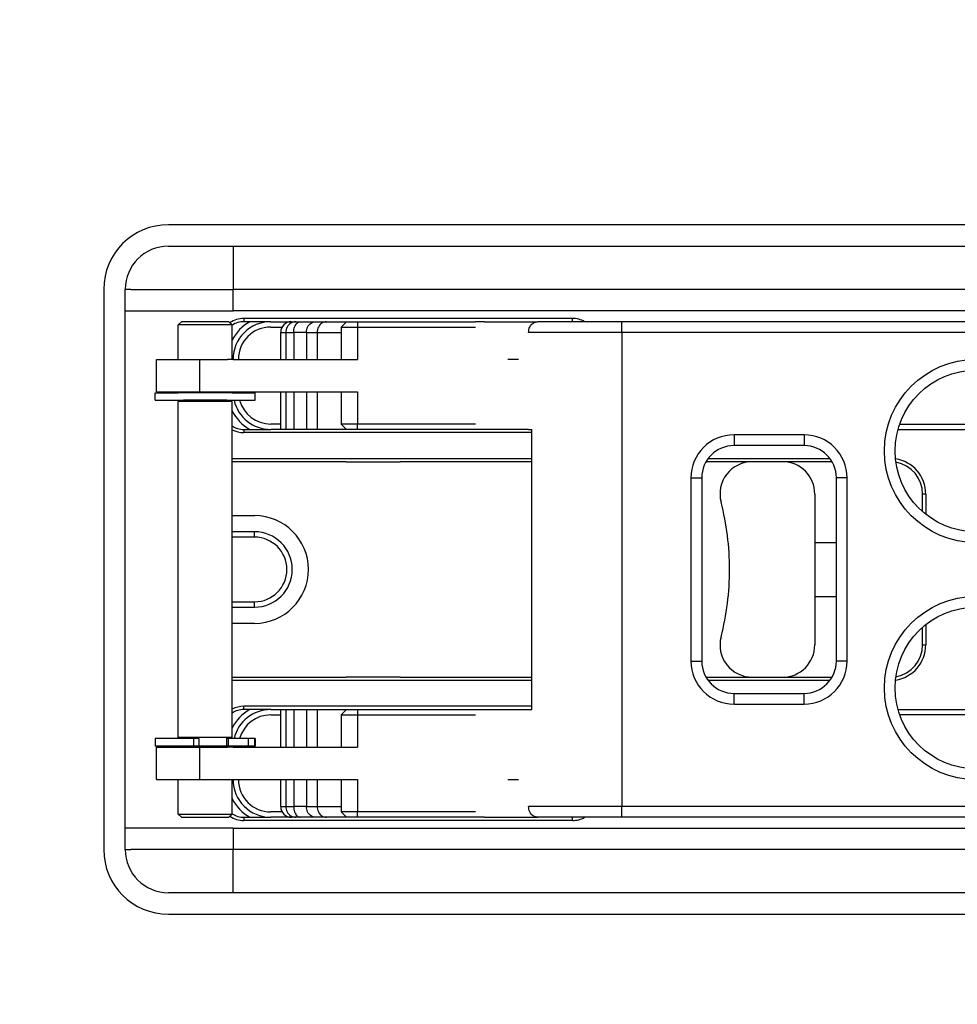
# Model space of a CAD drawing. Extents: x -1809 to 6113, y -4129 to 1471.
# Tile 61 of 197: x 1211 to 1298, y -1965 to -1874. Entities that reach past the tile are written whole.
import ezdxf

# ---------------------------------------------------------------- set-up
doc = ezdxf.new("R2010")
doc.units = 0
doc.linetypes.add('DASHED', pattern=[15, 7, -8])
doc.layers.get('0').update_dxf_attribs({"linetype": 'CONTINUOUS'})
doc.layers.add('1', color=7, linetype='CONTINUOUS')
doc.layers.add('DIMPROHIDE', color=7, linetype='CONTINUOUS')

# ---------------------------------------------------------------- blocks, each defined once
blk = doc.blocks.new('HEADPLATE_TEL', base_point=(934, -2316.069))
at = {"layer": 'DIMPROHIDE', "color": 7, "linetype": 'DASHED'}
for radius in [201, 189]:
    blk.add_circle((1300, -1821.879), radius, dxfattribs=at)
blk = doc.blocks.new('E7018-24101__831', base_point=(1536.8, -1521.879))
at = {"color": 1, "linetype": 'CONTINUOUS'}
for p, q in [((1375, -1892.879), (1225, -1892.879)), ((1219, -1898.879), (1219, -1950.879)), ((1225, -1956.879), (1375, -1956.879))]:
    blk.add_line(p, q, dxfattribs=at)
for centre, start, end in [((1225, -1898.879), 90, 180), ((1225, -1950.879), 180, -90)]:
    blk.add_arc(centre, 6, start, end, dxfattribs=at)
blk = doc.blocks.new('BUSHING_E7018-21701_2__899', base_point=(1238, -1919.879))
at = {"color": 1, "linetype": 'CONTINUOUS'}
blk.add_arc((1233, -1924.879), 5, -90, 90, dxfattribs=at)
blk = doc.blocks.new('BUSHINGS_POGOTOWER__901', base_point=(1371.5, -1713.879))
blk.add_blockref('BUSHING_E7018-21701_2__899', (1238, -1919.879))
blk = doc.blocks.new('SMALLPARTS__939', base_point=(1550.3, -1481.879))
blk.add_blockref('BUSHINGS_POGOTOWER__901', (1371.5, -1713.879))
blk = doc.blocks.new('E7018-64101__940', base_point=(1550.3, -1481.879))
for name, p in [('SMALLPARTS__939', (1550.3, -1481.879)), ('E7018-24101__831', (1536.8, -1521.879))]:
    blk.add_blockref(name, p)
blk = doc.blocks.new('STIFF_ASSY_DUTBD__942', base_point=(1550.3, -1481.879))
blk.add_blockref('E7018-64101__940', (1550.3, -1481.879))
blk = doc.blocks.new('Z_STAGE_PLATE__981', base_point=(1379, -1894.879))
at = {"color": 1, "linetype": 'CONTINUOUS'}
for p, q in [((1225, -1894.879), (1231, -1894.879)), ((1231, -1894.879), (1231, -1898.879)), ((1231, -1894.879), (1241.5, -1894.879)), ((1241.5, -1894.879), (1243.5, -1894.879)), ((1243.5, -1894.879), (1244, -1894.879)), ((1244, -1894.879), (1244.5, -1894.879)), ((1244.5, -1894.879), (1246.5, -1894.879)), ((1246.5, -1894.879), (1273, -1894.879)), ((1273, -1894.879), (1275, -1894.879)), ((1275, -1894.879), (1276, -1894.879)), ((1276, -1894.879), (1278, -1894.879)), ((1278, -1894.879), (1322, -1894.879)), ((1221.5, -1898.879), (1221, -1898.879)), ((1221, -1900.879), (1221, -1898.879)), ((1221.5, -1898.879), (1231, -1898.879)), ((1241.5, -1898.879), (1231, -1898.879)), ((1231, -1900.879), (1231, -1898.879)), ((1242, -1898.879), (1241.5, -1898.879)), ((1246, -1898.879), (1242, -1898.879)), ((1246.5, -1898.879), (1246, -1898.879)), ((1273, -1898.879), (1246.5, -1898.879)), ((1273.5, -1898.879), (1273, -1898.879)), ((1277.5, -1898.879), (1273.5, -1898.879)), ((1278, -1898.879), (1277.5, -1898.879)), ((1322, -1898.879), (1278, -1898.879)), ((1221, -1900.879), (1231, -1900.879)), ((1221, -1948.879), (1221, -1900.879)), ((1369, -1900.879), (1231, -1900.879)), ((1232, -1901.579), (1232, -1901.879)), ((1262.5, -1901.579), (1232, -1901.579)), ((1262.5, -1901.879), (1262.5, -1901.579)), ((1234.5, -1901.879), (1232, -1901.879)), ((1234.5, -1901.879), (1236.423, -1901.879)), ((1236.423, -1901.879), (1236.836, -1901.879)), ((1236.836, -1901.879), (1237.243, -1901.879)), ((1237.243, -1901.879), (1238.674, -1901.879)), ((1238.674, -1901.879), (1239.674, -1901.879)), ((1239.674, -1901.879), (1241.545, -1901.879)), ((1241.545, -1901.879), (1242.545, -1901.879)), ((1242.545, -1901.879), (1246.504, -1901.879)), ((1246.504, -1901.879), (1247.5, -1901.879)), ((1247.5, -1901.879), (1253.412, -1901.879)), ((1253.412, -1901.879), (1253.5, -1901.879)), ((1254.33, -1901.879), (1253.5, -1901.879)), ((1254.33, -1901.879), (1259.3, -1901.879)), ((1262.5, -1901.879), (1259.3, -1901.879)), ((1232, -1911.879), (1232, -1912.179)), ((1232, -1911.879), (1234.5, -1911.879)), ((1258.741, -1912.179), (1232, -1912.179)), ((1235.423, -1911.879), (1234.5, -1911.879)), ((1235.908, -1911.879), (1235.423, -1911.879)), ((1236.638, -1911.879), (1235.908, -1911.879)), ((1237.808, -1911.879), (1236.638, -1911.879)), ((1238.808, -1911.879), (1237.808, -1911.879)), ((1241.545, -1911.879), (1238.808, -1911.879)), ((1242.545, -1911.879), (1241.545, -1911.879)), ((1247.004, -1911.879), (1242.545, -1911.879)), ((1248, -1911.879), (1247.004, -1911.879)), ((1253.412, -1911.879), (1248, -1911.879)), ((1253.464, -1911.879), (1253.412, -1911.879)), ((1253.5, -1911.879), (1253.464, -1911.879)), ((1258.434, -1911.879), (1253.5, -1911.879)), ((1258.434, -1911.879), (1258.741, -1911.879)), ((1230.912, -1914.579), (1258.741, -1914.579)), ((1275.1, -1914.579), (1286.4, -1914.579)), ((1234.095, -1914.879), (1230.912, -1914.879)), ((1241.5, -1914.879), (1234.095, -1914.879)), ((1241.5, -1914.879), (1246.5, -1914.879)), ((1258.741, -1914.879), (1246.5, -1914.879)), ((1276, -1914.879), (1274.902, -1914.879)), ((1279.198, -1914.879), (1276, -1914.879)), ((1282, -1914.879), (1279.198, -1914.879)), ((1286.598, -1914.879), (1282, -1914.879)), ((1295.3, -1917.879), (1295, -1917.879)), ((1295, -1919.509), (1295, -1917.879)), ((1295.3, -1917.879), (1295.3, -1919.76)), ((1295.3, -1929.998), (1295.3, -1931.879)), ((1295, -1931.879), (1295, -1930.249)), ((1295, -1931.879), (1295.3, -1931.879)), ((1230.912, -1934.879), (1233.995, -1934.879)), ((1258.741, -1935.179), (1230.912, -1935.179)), ((1233.995, -1934.879), (1241.5, -1934.879)), ((1246.5, -1934.879), (1241.5, -1934.879)), ((1246.5, -1934.879), (1258.741, -1934.879)), ((1274.902, -1934.879), (1275.5, -1934.879)), ((1286.4, -1935.179), (1275.1, -1935.179)), ((1275.5, -1934.879), (1279.198, -1934.879)), ((1279.198, -1934.879), (1282, -1934.879)), ((1282, -1934.879), (1286.598, -1934.879)), ((1232, -1937.879), (1232, -1937.579)), ((1258.741, -1937.579), (1232, -1937.579)), ((1234.5, -1937.879), (1232, -1937.879)), ((1234.5, -1937.879), (1235.423, -1937.879)), ((1235.423, -1937.879), (1235.908, -1937.879)), ((1235.908, -1937.879), (1236.638, -1937.879)), ((1236.638, -1937.879), (1237.808, -1937.879)), ((1237.808, -1937.879), (1238.808, -1937.879)), ((1238.808, -1937.879), (1241.545, -1937.879)), ((1241.545, -1937.879), (1242.545, -1937.879)), ((1242.545, -1937.879), (1247.004, -1937.879)), ((1247.004, -1937.879), (1248, -1937.879)), ((1248, -1937.879), (1253.412, -1937.879)), ((1253.412, -1937.879), (1253.464, -1937.879)), ((1253.464, -1937.879), (1253.5, -1937.879)), ((1253.5, -1937.879), (1258.434, -1937.879)), ((1258.434, -1937.879), (1258.741, -1937.879)), ((1232, -1947.879), (1232, -1948.179)), ((1232, -1947.879), (1234.5, -1947.879)), ((1262.5, -1948.179), (1232, -1948.179)), ((1236.423, -1947.879), (1234.5, -1947.879)), ((1236.836, -1947.879), (1236.423, -1947.879)), ((1237.243, -1947.879), (1236.836, -1947.879)), ((1238.674, -1947.879), (1237.243, -1947.879)), ((1239.674, -1947.879), (1238.674, -1947.879)), ((1241.545, -1947.879), (1239.674, -1947.879)), ((1242.545, -1947.879), (1241.545, -1947.879)), ((1246.504, -1947.879), (1242.545, -1947.879)), ((1247.5, -1947.879), (1246.504, -1947.879)), ((1253.412, -1947.879), (1247.5, -1947.879)), ((1253.5, -1947.879), (1253.412, -1947.879)), ((1254.33, -1947.879), (1253.5, -1947.879)), ((1254.33, -1947.879), (1259.3, -1947.879)), ((1262.5, -1947.879), (1259.3, -1947.879)), ((1262.5, -1948.179), (1262.5, -1947.879)), ((1231, -1948.879), (1221, -1948.879)), ((1221, -1950.879), (1221, -1948.879)), ((1231, -1948.879), (1231, -1950.879)), ((1231, -1948.879), (1369, -1948.879)), ((1221, -1950.879), (1221.5, -1950.879)), ((1231, -1950.879), (1221.5, -1950.879)), ((1231, -1954.879), (1231, -1950.879)), ((1241.5, -1950.879), (1231, -1950.879)), ((1242, -1950.879), (1241.5, -1950.879)), ((1246, -1950.879), (1242, -1950.879)), ((1246.437, -1950.879), (1246, -1950.879)), ((1246.5, -1950.879), (1246.437, -1950.879)), ((1273, -1950.879), (1246.5, -1950.879)), ((1273.5, -1950.879), (1273, -1950.879)), ((1277.5, -1950.879), (1273.5, -1950.879)), ((1277.937, -1950.879), (1277.5, -1950.879)), ((1278, -1950.879), (1277.937, -1950.879)), ((1322, -1950.879), (1278, -1950.879)), ((1231, -1954.879), (1225, -1954.879)), ((1241.5, -1954.879), (1231, -1954.879)), ((1243.5, -1954.879), (1241.5, -1954.879)), ((1244, -1954.879), (1243.5, -1954.879)), ((1244.5, -1954.879), (1244, -1954.879)), ((1246.5, -1954.879), (1244.5, -1954.879)), ((1273, -1954.879), (1246.5, -1954.879)), ((1275, -1954.879), (1273, -1954.879)), ((1276, -1954.879), (1275, -1954.879)), ((1278, -1954.879), (1276, -1954.879)), ((1322, -1954.879), (1278, -1954.879))]:
    blk.add_line(p, q, dxfattribs=at)
for centre, radius, start, end in [((1225, -1898.879), 4, 90, 180), ((1232, -1903.879), 2.3, 90, 124.16325), ((1262.5, -1903.879), 2.3, 60.40815, 90), ((1232, -1903.879), 2, 90, 122.97197), ((1232, -1909.879), 2, -122.97197, -90), ((1232, -1909.879), 2.3, -118.24497, -90), ((1292, -1917.879), 3.3, 0, 81.44339), ((1292, -1917.879), 3, 0, 79.86037), ((1292, -1931.879), 3.3, -81.44339, 0), ((1292, -1931.879), 3, -79.86037, 0), ((1232, -1939.879), 2.3, 90, 118.24497), ((1232, -1939.879), 2, 90, 122.97197), ((1232, -1945.879), 2.3, -124.16325, -90), ((1232, -1945.879), 2, -122.97197, -90), ((1262.5, -1945.879), 2.3, -90, -60.40815), ((1225, -1950.879), 4, 180, -90)]:
    blk.add_arc(centre, radius, start, end, dxfattribs=at)
blk = doc.blocks.new('PIN_E7018-23703_3__984', base_point=(1278, -1894.879))
at = {"color": 1, "linetype": 'CONTINUOUS'}
for p, q in [((1273, -1894.879), (1275, -1894.879)), ((1276, -1894.879), (1278, -1894.879)), ((1273.5, -1898.879), (1273, -1898.879)), ((1277.5, -1898.879), (1273.5, -1898.879)), ((1278, -1898.879), (1277.5, -1898.879)), ((1277.5, -1912.379), (1277.5, -1913.379)), ((1273.5, -1916.379), (1273.5, -1918.379))]:
    blk.add_line(p, q, dxfattribs=at)
blk = doc.blocks.new('PIN_E7018-23703_4__985', base_point=(1246.5, -1894.879))
at = {"color": 1, "linetype": 'CONTINUOUS'}
for p, q in [((1241.5, -1894.879), (1243.5, -1894.879)), ((1244.5, -1894.879), (1246.5, -1894.879)), ((1242, -1898.879), (1241.5, -1898.879)), ((1246, -1898.879), (1242, -1898.879)), ((1246.5, -1898.879), (1246, -1898.879))]:
    blk.add_line(p, q, dxfattribs=at)
blk = doc.blocks.new('PIN_E7018-23703_6__986', base_point=(1278, -1931.379))
at = {"color": 1, "linetype": 'CONTINUOUS'}
for p, q in [((1273.5, -1931.379), (1273.5, -1933.379)), ((1277.5, -1937.379), (1277.5, -1936.379)), ((1273.5, -1950.879), (1273, -1950.879)), ((1277.5, -1950.879), (1273.5, -1950.879)), ((1277.937, -1950.879), (1277.5, -1950.879)), ((1278, -1950.879), (1277.937, -1950.879)), ((1275, -1954.879), (1273, -1954.879)), ((1278, -1954.879), (1276, -1954.879))]:
    blk.add_line(p, q, dxfattribs=at)
blk = doc.blocks.new('PIN_E7018-23703_5__989', base_point=(1246.5, -1950.879))
at = {"color": 1, "linetype": 'CONTINUOUS'}
for p, q in [((1242, -1950.879), (1241.5, -1950.879)), ((1246, -1950.879), (1242, -1950.879)), ((1246.437, -1950.879), (1246, -1950.879)), ((1246.5, -1950.879), (1246.437, -1950.879)), ((1243.5, -1954.879), (1241.5, -1954.879)), ((1246.5, -1954.879), (1244.5, -1954.879))]:
    blk.add_line(p, q, dxfattribs=at)
blk = doc.blocks.new('LATCHPINS__990', base_point=(1358.5, -1894.879))
for name, p in [('PIN_E7018-23703_4__985', (1246.5, -1894.879)), ('PIN_E7018-23703_3__984', (1278, -1894.879)), ('PIN_E7018-23703_6__986', (1278, -1931.379)), ('PIN_E7018-23703_5__989', (1246.5, -1950.879))]:
    blk.add_blockref(name, p)
blk = doc.blocks.new('RETAIN_RING_DIN6799-4__991', base_point=(1233.062, -1908.479))
at = {"color": 1, "linetype": 'CONTINUOUS'}
for p, q in [((1223.762, -1909.179), (1223.762, -1908.479)), ((1223.762, -1908.479), (1225.912, -1908.479)), ((1225.969, -1908.479), (1225.912, -1908.479)), ((1226.154, -1908.479), (1225.969, -1908.479)), ((1226.252, -1908.479), (1226.154, -1908.479)), ((1226.412, -1908.479), (1226.252, -1908.479)), ((1226.437, -1908.479), (1226.412, -1908.479)), ((1226.719, -1908.479), (1226.437, -1908.479)), ((1226.757, -1908.479), (1226.719, -1908.479)), ((1230.066, -1908.479), (1226.757, -1908.479)), ((1230.104, -1908.479), (1230.066, -1908.479)), ((1230.386, -1908.479), (1230.104, -1908.479)), ((1230.412, -1908.479), (1230.386, -1908.479)), ((1230.571, -1908.479), (1230.412, -1908.479)), ((1230.669, -1908.479), (1230.571, -1908.479)), ((1230.854, -1908.479), (1230.669, -1908.479)), ((1230.912, -1908.479), (1230.854, -1908.479)), ((1230.912, -1908.479), (1233.062, -1908.479)), ((1233.062, -1909.179), (1233.062, -1908.479)), ((1223.762, -1909.179), (1226.412, -1909.179)), ((1230.412, -1909.179), (1226.412, -1909.179)), ((1230.412, -1909.179), (1233.062, -1909.179))]:
    blk.add_line(p, q, dxfattribs=at)
blk = doc.blocks.new('RAIL_E7018-23701_2__992', base_point=(1344.912, -1937.879))
at = {"color": 1, "linetype": 'CONTINUOUS'}
for p, q in [((1241.545, -1937.879), (1241.045, -1938.379)), ((1241.545, -1937.879), (1242.545, -1937.879)), ((1242.545, -1937.879), (1242.545, -1938.379)), ((1242.545, -1937.879), (1247.004, -1937.879)), ((1247.004, -1937.879), (1248, -1937.879)), ((1248, -1937.879), (1253.412, -1937.879)), ((1253.412, -1937.879), (1253.464, -1937.879)), ((1253.464, -1937.879), (1253.5, -1937.879)), ((1253.5, -1937.879), (1258.434, -1937.879)), ((1258.434, -1937.879), (1258.741, -1937.879)), ((1292.726, -1937.879), (1307.183, -1937.879)), ((1241.045, -1938.379), (1242.545, -1938.379)), ((1241.045, -1938.379), (1241.045, -1941.379)), ((1242.545, -1938.379), (1247.5, -1938.379)), ((1242.545, -1938.379), (1242.545, -1941.379)), ((1247.5, -1938.379), (1250.412, -1938.379)), ((1250.412, -1938.379), (1253.412, -1938.379)), ((1253.412, -1938.379), (1253.5, -1938.379)), ((1307.026, -1938.379), (1292.884, -1938.379)), ((1223.912, -1941.379), (1227.912, -1941.379)), ((1223.912, -1944.379), (1223.912, -1941.379)), ((1227.912, -1941.379), (1230.5, -1941.379)), ((1227.912, -1944.379), (1227.912, -1941.379)), ((1231, -1941.379), (1230.5, -1941.379)), ((1231, -1941.379), (1231.5, -1941.379)), ((1231.5, -1941.379), (1241.045, -1941.379)), ((1241.045, -1941.379), (1242.545, -1941.379)), ((1223.912, -1944.379), (1227.912, -1944.379)), ((1227.912, -1944.379), (1230.5, -1944.379)), ((1230.5, -1944.379), (1231, -1944.379)), ((1231, -1944.379), (1231.5, -1944.379)), ((1231.5, -1944.379), (1241.045, -1944.379)), ((1241.045, -1944.379), (1241.045, -1947.379)), ((1241.045, -1944.379), (1242.545, -1944.379)), ((1242.545, -1944.379), (1242.545, -1947.379)), ((1241.545, -1947.879), (1241.045, -1947.379)), ((1242.545, -1947.379), (1241.045, -1947.379)), ((1247.5, -1947.379), (1242.545, -1947.379)), ((1242.545, -1947.879), (1242.545, -1947.379)), ((1250.412, -1947.379), (1247.5, -1947.379)), ((1253.412, -1947.379), (1250.412, -1947.379)), ((1253.5, -1947.379), (1253.412, -1947.379)), ((1242.545, -1947.879), (1241.545, -1947.879)), ((1246.504, -1947.879), (1242.545, -1947.879)), ((1247.5, -1947.879), (1246.504, -1947.879)), ((1253.412, -1947.879), (1247.5, -1947.879)), ((1253.5, -1947.879), (1253.412, -1947.879)), ((1254.33, -1947.879), (1253.5, -1947.879)), ((1254.33, -1947.879), (1259.3, -1947.879)), ((1262.5, -1947.879), (1259.3, -1947.879)), ((1267.094, -1947.879), (1262.5, -1947.879)), ((1315.412, -1947.879), (1267.094, -1947.879))]:
    blk.add_line(p, q, dxfattribs=at)
blk = doc.blocks.new('RAIL_E7018-23701_1__993', base_point=(1344.912, -1901.879))
at = {"color": 1, "linetype": 'CONTINUOUS'}
for p, q in [((1241.545, -1901.879), (1241.045, -1902.379)), ((1241.045, -1902.379), (1242.545, -1902.379)), ((1241.045, -1902.379), (1241.045, -1905.379)), ((1241.545, -1901.879), (1242.545, -1901.879)), ((1242.545, -1901.879), (1246.504, -1901.879)), ((1242.545, -1901.879), (1242.545, -1902.379)), ((1242.545, -1902.379), (1247.5, -1902.379)), ((1242.545, -1902.379), (1242.545, -1905.379)), ((1246.504, -1901.879), (1247.5, -1901.879)), ((1247.5, -1901.879), (1253.412, -1901.879)), ((1247.5, -1902.379), (1250.412, -1902.379)), ((1250.412, -1902.379), (1253.412, -1902.379)), ((1253.412, -1901.879), (1253.5, -1901.879)), ((1253.412, -1902.379), (1253.5, -1902.379)), ((1254.33, -1901.879), (1253.5, -1901.879)), ((1254.33, -1901.879), (1259.3, -1901.879)), ((1262.5, -1901.879), (1259.3, -1901.879)), ((1267.094, -1901.879), (1262.5, -1901.879)), ((1315.412, -1901.879), (1267.094, -1901.879)), ((1223.912, -1908.379), (1223.912, -1905.379)), ((1223.912, -1905.379), (1227.912, -1905.379)), ((1227.912, -1905.379), (1230.5, -1905.379)), ((1227.912, -1908.379), (1227.912, -1905.379)), ((1231, -1905.379), (1230.5, -1905.379)), ((1231, -1905.379), (1231.5, -1905.379)), ((1231.5, -1905.379), (1241.045, -1905.379)), ((1241.045, -1905.379), (1242.545, -1905.379)), ((1223.912, -1908.379), (1227.912, -1908.379)), ((1227.912, -1908.379), (1230.5, -1908.379)), ((1230.5, -1908.379), (1231, -1908.379)), ((1231, -1908.379), (1231.5, -1908.379)), ((1231.5, -1908.379), (1241.045, -1908.379)), ((1241.045, -1908.379), (1242.545, -1908.379)), ((1241.045, -1908.379), (1241.045, -1911.379)), ((1242.545, -1908.379), (1242.545, -1911.379)), ((1242.545, -1911.379), (1241.045, -1911.379)), ((1241.545, -1911.879), (1241.045, -1911.379)), ((1247.5, -1911.379), (1242.545, -1911.379)), ((1242.545, -1911.879), (1242.545, -1911.379)), ((1250.412, -1911.379), (1247.5, -1911.379)), ((1253.412, -1911.379), (1250.412, -1911.379)), ((1253.5, -1911.379), (1253.412, -1911.379)), ((1292.884, -1911.379), (1307.026, -1911.379)), ((1242.545, -1911.879), (1241.545, -1911.879)), ((1247.004, -1911.879), (1242.545, -1911.879)), ((1248, -1911.879), (1247.004, -1911.879)), ((1253.412, -1911.879), (1248, -1911.879)), ((1253.464, -1911.879), (1253.412, -1911.879)), ((1253.5, -1911.879), (1253.464, -1911.879)), ((1258.434, -1911.879), (1253.5, -1911.879)), ((1258.434, -1911.879), (1258.741, -1911.879)), ((1292.726, -1911.879), (1307.183, -1911.879))]:
    blk.add_line(p, q, dxfattribs=at)
blk = doc.blocks.new('RETAIN_RING_DIN6799-4__994', base_point=(1233.062, -1940.579))
at = {"color": 1, "linetype": 'CONTINUOUS'}
for p, q in [((1226.412, -1940.579), (1223.762, -1940.579)), ((1223.762, -1940.579), (1223.762, -1941.279)), ((1227.346, -1940.579), (1226.412, -1940.579)), ((1227.346, -1940.579), (1227.346, -1941.279)), ((1227.838, -1940.579), (1227.346, -1940.579)), ((1227.838, -1940.579), (1227.838, -1941.279)), ((1230.548, -1940.579), (1230.412, -1940.579)), ((1232.411, -1940.579), (1230.548, -1940.579)), ((1230.548, -1940.579), (1230.548, -1941.279)), ((1232.411, -1940.579), (1232.411, -1941.279)), ((1232.985, -1940.579), (1232.411, -1940.579)), ((1232.985, -1940.579), (1232.985, -1941.279)), ((1233.062, -1940.579), (1232.985, -1940.579)), ((1233.062, -1940.579), (1233.062, -1941.279)), ((1225.912, -1941.279), (1223.762, -1941.279)), ((1226.412, -1941.279), (1225.912, -1941.279)), ((1226.431, -1941.279), (1226.412, -1941.279)), ((1226.734, -1941.279), (1226.431, -1941.279)), ((1226.997, -1941.279), (1226.734, -1941.279)), ((1227.255, -1941.279), (1226.997, -1941.279)), ((1227.346, -1941.279), (1227.255, -1941.279)), ((1227.382, -1941.279), (1227.346, -1941.279)), ((1227.487, -1941.279), (1227.382, -1941.279)), ((1227.504, -1941.279), (1227.487, -1941.279)), ((1227.665, -1941.279), (1227.504, -1941.279)), ((1227.838, -1941.279), (1227.665, -1941.279)), ((1229.839, -1941.279), (1227.838, -1941.279)), ((1229.903, -1941.279), (1229.839, -1941.279)), ((1229.93, -1941.279), (1229.903, -1941.279)), ((1230.034, -1941.279), (1229.93, -1941.279)), ((1230.411, -1941.279), (1230.034, -1941.279)), ((1230.412, -1941.279), (1230.411, -1941.279)), ((1230.548, -1941.279), (1230.412, -1941.279)), ((1230.912, -1941.279), (1230.548, -1941.279)), ((1232.411, -1941.279), (1230.912, -1941.279)), ((1232.985, -1941.279), (1232.411, -1941.279)), ((1233.062, -1941.279), (1232.985, -1941.279))]:
    blk.add_line(p, q, dxfattribs=at)
blk = doc.blocks.new('PIN_E7018-23702_2__999', base_point=(1230.912, -1901.879))
at = {"color": 1, "linetype": 'CONTINUOUS'}
for p, q in [((1226.212, -1901.879), (1225.912, -1902.179)), ((1230.912, -1902.179), (1225.912, -1902.179)), ((1225.912, -1905.379), (1225.912, -1902.179)), ((1230.612, -1901.879), (1226.212, -1901.879)), ((1230.612, -1901.879), (1230.912, -1902.179)), ((1230.912, -1905.379), (1230.912, -1902.179)), ((1225.912, -1908.479), (1225.912, -1908.379)), ((1225.969, -1908.479), (1225.912, -1908.479)), ((1226.154, -1908.479), (1225.969, -1908.479)), ((1226.252, -1908.479), (1226.154, -1908.479)), ((1226.412, -1908.479), (1226.252, -1908.479)), ((1226.437, -1908.479), (1226.412, -1908.479)), ((1226.719, -1908.479), (1226.437, -1908.479)), ((1226.757, -1908.479), (1226.719, -1908.479)), ((1230.066, -1908.479), (1226.757, -1908.479)), ((1230.104, -1908.479), (1230.066, -1908.479)), ((1230.386, -1908.479), (1230.104, -1908.479)), ((1230.412, -1908.479), (1230.386, -1908.479)), ((1230.571, -1908.479), (1230.412, -1908.479)), ((1230.669, -1908.479), (1230.571, -1908.479)), ((1230.854, -1908.479), (1230.669, -1908.479)), ((1230.912, -1908.479), (1230.854, -1908.479)), ((1230.912, -1908.479), (1230.912, -1908.379)), ((1225.912, -1940.479), (1225.912, -1909.279)), ((1226.412, -1909.279), (1225.912, -1909.279)), ((1226.412, -1909.279), (1226.412, -1909.179)), ((1230.412, -1909.279), (1226.412, -1909.279)), ((1230.412, -1909.279), (1230.412, -1909.179)), ((1230.912, -1909.279), (1230.412, -1909.279)), ((1230.912, -1940.479), (1230.912, -1909.279)), ((1226.412, -1940.479), (1225.912, -1940.479)), ((1226.412, -1940.579), (1226.412, -1940.479)), ((1230.412, -1940.479), (1226.412, -1940.479)), ((1230.912, -1940.479), (1230.412, -1940.479)), ((1230.412, -1941.279), (1230.412, -1940.479)), ((1226.412, -1941.279), (1225.912, -1941.279)), ((1225.912, -1941.379), (1225.912, -1941.279)), ((1226.431, -1941.279), (1226.412, -1941.279)), ((1226.734, -1941.279), (1226.431, -1941.279)), ((1226.997, -1941.279), (1226.734, -1941.279)), ((1227.255, -1941.279), (1226.997, -1941.279)), ((1227.346, -1941.279), (1227.255, -1941.279)), ((1227.382, -1941.279), (1227.346, -1941.279)), ((1227.487, -1941.279), (1227.382, -1941.279)), ((1227.504, -1941.279), (1227.487, -1941.279)), ((1227.665, -1941.279), (1227.504, -1941.279)), ((1227.838, -1941.279), (1227.665, -1941.279)), ((1229.839, -1941.279), (1227.838, -1941.279)), ((1229.903, -1941.279), (1229.839, -1941.279)), ((1229.93, -1941.279), (1229.903, -1941.279)), ((1230.034, -1941.279), (1229.93, -1941.279)), ((1230.411, -1941.279), (1230.034, -1941.279)), ((1230.412, -1941.279), (1230.411, -1941.279)), ((1230.548, -1941.279), (1230.412, -1941.279)), ((1230.912, -1941.279), (1230.548, -1941.279)), ((1230.912, -1941.379), (1230.912, -1941.279)), ((1225.912, -1947.579), (1225.912, -1944.379)), ((1230.912, -1947.579), (1230.912, -1944.379)), ((1226.212, -1947.879), (1225.912, -1947.579)), ((1225.912, -1947.579), (1230.912, -1947.579)), ((1226.212, -1947.879), (1230.612, -1947.879)), ((1230.612, -1947.879), (1230.912, -1947.579))]:
    blk.add_line(p, q, dxfattribs=at)
blk = doc.blocks.new('LEVER_E7018-25001__1000', base_point=(1344.241, -1901.879))
at = {"color": 1, "linetype": 'CONTINUOUS'}
for p, q in [((1236.423, -1901.879), (1236.836, -1901.879)), ((1236.836, -1901.879), (1237.243, -1901.879)), ((1237.243, -1901.879), (1238.674, -1901.879)), ((1238.674, -1901.879), (1239.674, -1901.879)), ((1239.674, -1901.879), (1241.545, -1901.879)), ((1241.545, -1901.879), (1242.545, -1901.879)), ((1242.545, -1901.879), (1246.504, -1901.879)), ((1246.504, -1901.879), (1247.5, -1901.879)), ((1247.5, -1901.879), (1253.412, -1901.879)), ((1253.412, -1901.879), (1253.5, -1901.879)), ((1254.33, -1901.879), (1253.5, -1901.879)), ((1254.33, -1901.879), (1259.3, -1901.879)), ((1262.5, -1901.879), (1259.3, -1901.879)), ((1267.094, -1901.879), (1262.5, -1901.879)), ((1267.094, -1902.879), (1267.094, -1901.879)), ((1315.412, -1901.879), (1267.094, -1901.879)), ((1235.423, -1902.879), (1235.908, -1902.879)), ((1235.423, -1905.379), (1235.423, -1902.879)), ((1235.908, -1902.879), (1235.908, -1905.379)), ((1235.908, -1902.879), (1236.638, -1902.879)), ((1236.638, -1902.879), (1236.638, -1905.379)), ((1237.808, -1902.879), (1236.638, -1902.879)), ((1237.808, -1902.879), (1237.808, -1905.379)), ((1237.808, -1902.879), (1238.808, -1902.879)), ((1238.808, -1902.879), (1238.808, -1905.379)), ((1238.808, -1902.879), (1241.045, -1902.879)), ((1267.094, -1902.879), (1258.434, -1902.879)), ((1267.094, -1902.879), (1267.094, -1946.879)), ((1332.241, -1902.879), (1267.094, -1902.879)), ((1257, -1905.379), (1256.5, -1905.379)), ((1257.5, -1905.379), (1257, -1905.379)), ((1235.423, -1911.879), (1235.423, -1908.379)), ((1235.908, -1908.379), (1235.908, -1911.879)), ((1236.638, -1908.379), (1236.638, -1911.879)), ((1237.808, -1908.379), (1237.808, -1911.879)), ((1238.808, -1908.379), (1238.808, -1911.879)), ((1235.908, -1911.879), (1235.423, -1911.879)), ((1236.638, -1911.879), (1235.908, -1911.879)), ((1237.808, -1911.879), (1236.638, -1911.879)), ((1238.808, -1911.879), (1237.808, -1911.879)), ((1241.545, -1911.879), (1238.808, -1911.879)), ((1242.545, -1911.879), (1241.545, -1911.879)), ((1247.004, -1911.879), (1242.545, -1911.879)), ((1248, -1911.879), (1247.004, -1911.879)), ((1253.412, -1911.879), (1248, -1911.879)), ((1253.464, -1911.879), (1253.412, -1911.879)), ((1253.5, -1911.879), (1253.464, -1911.879)), ((1258.434, -1911.879), (1253.5, -1911.879)), ((1258.434, -1911.879), (1258.741, -1911.879)), ((1258.741, -1937.879), (1258.741, -1911.879)), ((1284, -1912.379), (1277.5, -1912.379)), ((1277.5, -1912.379), (1277.5, -1913.379)), ((1284, -1912.379), (1284, -1913.379)), ((1284, -1913.379), (1277.5, -1913.379)), ((1273.5, -1916.379), (1273.5, -1918.379)), ((1273.5, -1916.379), (1274.5, -1916.379)), ((1274.5, -1916.379), (1274.5, -1933.379)), ((1287, -1933.379), (1287, -1916.379)), ((1288, -1916.379), (1287, -1916.379)), ((1288, -1933.379), (1288, -1916.379)), ((1273.5, -1918.379), (1273.5, -1931.379)), ((1273.5, -1931.379), (1273.5, -1933.379)), ((1273.5, -1933.379), (1274.5, -1933.379)), ((1288, -1933.379), (1287, -1933.379)), ((1277.5, -1936.379), (1284, -1936.379)), ((1277.5, -1937.379), (1277.5, -1936.379)), ((1284, -1937.379), (1284, -1936.379)), ((1277.5, -1937.379), (1284, -1937.379)), ((1235.423, -1937.879), (1235.908, -1937.879)), ((1235.423, -1941.379), (1235.423, -1937.879)), ((1235.908, -1937.879), (1236.638, -1937.879)), ((1235.908, -1937.879), (1235.908, -1941.379)), ((1236.638, -1937.879), (1237.808, -1937.879)), ((1236.638, -1937.879), (1236.638, -1941.379)), ((1237.808, -1937.879), (1238.808, -1937.879)), ((1237.808, -1937.879), (1237.808, -1941.379)), ((1238.808, -1937.879), (1241.545, -1937.879)), ((1238.808, -1937.879), (1238.808, -1941.379)), ((1241.545, -1937.879), (1242.545, -1937.879)), ((1242.545, -1937.879), (1247.004, -1937.879)), ((1247.004, -1937.879), (1248, -1937.879)), ((1248, -1937.879), (1253.412, -1937.879)), ((1253.412, -1937.879), (1253.464, -1937.879)), ((1253.464, -1937.879), (1253.5, -1937.879)), ((1253.5, -1937.879), (1258.434, -1937.879)), ((1258.434, -1937.879), (1258.741, -1937.879)), ((1235.423, -1946.879), (1235.423, -1944.379)), ((1235.908, -1944.379), (1235.908, -1946.879)), ((1236.638, -1944.379), (1236.638, -1946.879)), ((1237.808, -1944.379), (1237.808, -1946.879)), ((1238.808, -1944.379), (1238.808, -1946.879)), ((1256.5, -1944.379), (1257, -1944.379)), ((1257, -1944.379), (1257.5, -1944.379)), ((1235.423, -1946.879), (1235.908, -1946.879)), ((1235.908, -1946.879), (1236.638, -1946.879)), ((1237.808, -1946.879), (1236.638, -1946.879)), ((1237.808, -1946.879), (1238.808, -1946.879)), ((1238.808, -1946.879), (1241.045, -1946.879)), ((1267.094, -1946.879), (1258.434, -1946.879)), ((1267.094, -1947.879), (1267.094, -1946.879)), ((1332.241, -1946.879), (1267.094, -1946.879)), ((1236.836, -1947.879), (1236.423, -1947.879)), ((1237.243, -1947.879), (1236.836, -1947.879)), ((1238.674, -1947.879), (1237.243, -1947.879)), ((1239.674, -1947.879), (1238.674, -1947.879)), ((1241.545, -1947.879), (1239.674, -1947.879)), ((1242.545, -1947.879), (1241.545, -1947.879)), ((1246.504, -1947.879), (1242.545, -1947.879)), ((1247.5, -1947.879), (1246.504, -1947.879)), ((1253.412, -1947.879), (1247.5, -1947.879)), ((1253.5, -1947.879), (1253.412, -1947.879)), ((1254.33, -1947.879), (1253.5, -1947.879)), ((1254.33, -1947.879), (1259.3, -1947.879)), ((1262.5, -1947.879), (1259.3, -1947.879)), ((1267.094, -1947.879), (1262.5, -1947.879)), ((1315.412, -1947.879), (1267.094, -1947.879))]:
    blk.add_line(p, q, dxfattribs=at)
for centre, radius in [((1299.955, -1913.879), 8.5), ((1299.955, -1913.879), 7.5), ((1299.955, -1935.879), 8.5), ((1299.955, -1935.879), 7.5)]:
    blk.add_circle(centre, radius, dxfattribs=at)
for centre, radius, start, end in [((1236.423, -1902.879), 1, 90, 180), ((1277.5, -1916.379), 4, 90, 180), ((1284, -1916.379), 4, 0, 90), ((1277.5, -1916.379), 3, 90, 180), ((1284, -1916.379), 3, 0, 90), ((1277.5, -1933.379), 4, -180, -90), ((1277.5, -1933.379), 3, -180, -90), ((1284, -1933.379), 3, -90, 0), ((1284, -1933.379), 4, -90, 0), ((1236.423, -1946.879), 1, 180, -90)]:
    blk.add_arc(centre, radius, start, end, dxfattribs=at)
for points in [[(1236.836, -1901.879), (1236.673, -1901.879), (1236.513, -1901.925), (1236.231, -1902.101), (1236.114, -1902.227), (1235.951, -1902.531), (1235.908, -1902.703), (1235.908, -1902.879)], [(1236.638, -1902.879), (1236.638, -1902.703), (1236.666, -1902.531), (1236.772, -1902.227), (1236.848, -1902.101), (1237.033, -1901.925), (1237.137, -1901.879), (1237.243, -1901.879)], [(1237.808, -1902.879), (1237.808, -1902.703), (1237.848, -1902.531), (1238, -1902.227), (1238.109, -1902.101), (1238.373, -1901.925), (1238.522, -1901.879), (1238.674, -1901.879)], [(1239.674, -1901.879), (1239.522, -1901.879), (1239.373, -1901.925), (1239.109, -1902.101), (1239, -1902.227), (1238.848, -1902.531), (1238.808, -1902.703), (1238.808, -1902.879)], [(1258.434, -1902.879), (1258.434, -1902.703), (1258.474, -1902.531), (1258.626, -1902.227), (1258.735, -1902.101), (1258.998, -1901.925), (1259.148, -1901.879), (1259.3, -1901.879)], [(1235.908, -1946.879), (1235.908, -1947.054), (1235.951, -1947.227), (1236.114, -1947.531), (1236.231, -1947.657), (1236.513, -1947.833), (1236.673, -1947.879), (1236.836, -1947.879)], [(1236.638, -1946.879), (1236.638, -1947.054), (1236.666, -1947.227), (1236.772, -1947.531), (1236.848, -1947.657), (1237.033, -1947.833), (1237.137, -1947.879), (1237.243, -1947.879)], [(1238.674, -1947.879), (1238.522, -1947.879), (1238.373, -1947.833), (1238.109, -1947.657), (1238, -1947.531), (1237.848, -1947.227), (1237.808, -1947.054), (1237.808, -1946.879)], [(1238.808, -1946.879), (1238.808, -1947.054), (1238.848, -1947.227), (1239, -1947.531), (1239.109, -1947.657), (1239.373, -1947.833), (1239.522, -1947.879), (1239.674, -1947.879)], [(1259.3, -1947.879), (1259.148, -1947.879), (1258.998, -1947.833), (1258.735, -1947.657), (1258.626, -1947.531), (1258.474, -1947.227), (1258.434, -1947.054), (1258.434, -1946.879)]]:
    blk.add_open_spline(points, degree=3, knots=[0, 0, 0, 0, 1, 1, 2, 2, 3, 3, 3, 3], dxfattribs=at)
blk = doc.blocks.new('CLAMP_ASSY__1001', base_point=(1365.215, -1901.879))
for name, p in [('RAIL_E7018-23701_1__993', (1344.912, -1901.879)), ('PIN_E7018-23702_2__999', (1230.912, -1901.879)), ('LEVER_E7018-25001__1000', (1344.241, -1901.879)), ('RETAIN_RING_DIN6799-4__991', (1233.062, -1908.479)), ('RAIL_E7018-23701_2__992', (1344.912, -1937.879)), ('RETAIN_RING_DIN6799-4__994', (1233.062, -1940.579))]:
    blk.add_blockref(name, p)
blk = doc.blocks.new('LATCH_E7018-21201_2__1003', base_point=(1285, -1914.879))
at = {"color": 1, "linetype": 'CONTINUOUS'}
for p, q in [((1234.095, -1914.879), (1230.912, -1914.879)), ((1241.5, -1914.879), (1234.095, -1914.879)), ((1241.5, -1914.879), (1246.5, -1914.879)), ((1258.741, -1914.879), (1246.5, -1914.879)), ((1276, -1914.879), (1274.902, -1914.879)), ((1279.198, -1914.879), (1276, -1914.879)), ((1282, -1914.879), (1279.198, -1914.879)), ((1285, -1917.879), (1285, -1931.879)), ((1230.912, -1919.879), (1233, -1919.879)), ((1233, -1921.379), (1230.912, -1921.379)), ((1233, -1921.879), (1230.912, -1921.879)), ((1233, -1921.879), (1233, -1921.379)), ((1230.912, -1927.879), (1233, -1927.879)), ((1233, -1928.379), (1233, -1927.879)), ((1230.912, -1928.379), (1233, -1928.379)), ((1233, -1929.879), (1230.912, -1929.879)), ((1230.912, -1934.879), (1233.995, -1934.879)), ((1233.995, -1934.879), (1241.5, -1934.879)), ((1246.5, -1934.879), (1241.5, -1934.879)), ((1246.5, -1934.879), (1258.741, -1934.879)), ((1274.902, -1934.879), (1275.5, -1934.879)), ((1275.5, -1934.879), (1279.198, -1934.879)), ((1279.198, -1934.879), (1282, -1934.879))]:
    blk.add_line(p, q, dxfattribs=at)
for centre, radius, start, end in [((1279.198, -1917.879), 3, 90, -165.52249), ((1282, -1917.879), 3, 0, 90), ((1252.087, -1924.879), 25, 0, 14.47751), ((1233, -1924.879), 5, -90, 90), ((1233, -1924.879), 3.5, -90, 90), ((1233, -1924.879), 3, -90, 90), ((1252.087, -1924.879), 25, -14.47751, 0), ((1279.198, -1931.879), 3, 165.52249, -90), ((1282, -1931.879), 3, -90, 0)]:
    blk.add_arc(centre, radius, start, end, dxfattribs=at)
blk = doc.blocks.new('DOWEL_PIN_5X50_DIN63251004', base_point=(1315, -1922.379))
at = {"color": 1, "linetype": 'CONTINUOUS'}
for p, q in [((1285, -1922.379), (1287, -1922.379)), ((1312.909, -1922.379), (1315, -1922.379)), ((1285, -1927.379), (1287, -1927.379)), ((1312.909, -1927.379), (1315, -1927.379))]:
    blk.add_line(p, q, dxfattribs=at)
blk = doc.blocks.new('LOCK_ASSY__1005', base_point=(1373, -1914.879))
for name, p in [('LATCH_E7018-21201_2__1003', (1285, -1914.879)), ('DOWEL_PIN_5X50_DIN63251004', (1315, -1922.379))]:
    blk.add_blockref(name, p)
blk = doc.blocks.new('Z-STAGE_ASSY__1006', base_point=(1379, -1894.879))
for name, p in [('Z_STAGE_PLATE__981', (1379, -1894.879)), ('LATCHPINS__990', (1358.5, -1894.879)), ('CLAMP_ASSY__1001', (1365.215, -1901.879)), ('LOCK_ASSY__1005', (1373, -1914.879))]:
    blk.add_blockref(name, p)
blk = doc.blocks.new('PLATE_E7018-27702__1007', base_point=(1379, -1894.879))
at = {"color": 1, "linetype": 'CONTINUOUS'}
for p, q in [((1225, -1894.879), (1231, -1894.879)), ((1231, -1894.879), (1241.5, -1894.879)), ((1241.5, -1894.879), (1243.5, -1894.879)), ((1243.5, -1894.879), (1244, -1894.879)), ((1244, -1894.879), (1244.5, -1894.879)), ((1244.5, -1894.879), (1246.5, -1894.879)), ((1246.5, -1894.879), (1273, -1894.879)), ((1273, -1894.879), (1275, -1894.879)), ((1275, -1894.879), (1276, -1894.879)), ((1276, -1894.879), (1278, -1894.879)), ((1278, -1894.879), (1322, -1894.879)), ((1221.5, -1898.879), (1221, -1898.879)), ((1221, -1900.879), (1221, -1898.879)), ((1221, -1948.879), (1221, -1900.879)), ((1234.5, -1901.879), (1236.423, -1901.879)), ((1234.5, -1902.379), (1235.557, -1902.379)), ((1236.423, -1901.879), (1236.836, -1901.879)), ((1236.836, -1901.879), (1237.243, -1901.879)), ((1237.243, -1901.879), (1238.674, -1901.879)), ((1238.674, -1901.879), (1239.674, -1901.879)), ((1239.674, -1901.879), (1241.545, -1901.879)), ((1241.045, -1902.379), (1242.545, -1902.379)), ((1241.545, -1901.879), (1242.545, -1901.879)), ((1242.545, -1901.879), (1246.504, -1901.879)), ((1242.545, -1902.379), (1247.5, -1902.379)), ((1246.504, -1901.879), (1247.5, -1901.879)), ((1247.5, -1901.879), (1253.412, -1901.879)), ((1247.5, -1902.379), (1250.412, -1902.379)), ((1250.412, -1902.379), (1253.412, -1902.379)), ((1253.412, -1901.879), (1253.5, -1901.879)), ((1253.412, -1902.379), (1253.5, -1902.379)), ((1231, -1905.379), (1230.5, -1905.379)), ((1257.5, -1905.379), (1257, -1905.379)), ((1230.5, -1908.379), (1231, -1908.379)), ((1235.423, -1911.379), (1234.5, -1911.379)), ((1242.545, -1911.379), (1241.045, -1911.379)), ((1247.5, -1911.379), (1242.545, -1911.379)), ((1250.412, -1911.379), (1247.5, -1911.379)), ((1253.412, -1911.379), (1250.412, -1911.379)), ((1253.5, -1911.379), (1253.412, -1911.379)), ((1235.423, -1911.879), (1234.5, -1911.879)), ((1235.908, -1911.879), (1235.423, -1911.879)), ((1236.638, -1911.879), (1235.908, -1911.879)), ((1237.808, -1911.879), (1236.638, -1911.879)), ((1238.808, -1911.879), (1237.808, -1911.879)), ((1241.545, -1911.879), (1238.808, -1911.879)), ((1242.545, -1911.879), (1241.545, -1911.879)), ((1247.004, -1911.879), (1242.545, -1911.879)), ((1248, -1911.879), (1247.004, -1911.879)), ((1253.412, -1911.879), (1248, -1911.879)), ((1253.464, -1911.879), (1253.412, -1911.879)), ((1253.5, -1911.879), (1253.464, -1911.879)), ((1234.5, -1937.879), (1235.423, -1937.879)), ((1235.423, -1937.879), (1235.908, -1937.879)), ((1235.908, -1937.879), (1236.638, -1937.879)), ((1236.638, -1937.879), (1237.808, -1937.879)), ((1237.808, -1937.879), (1238.808, -1937.879)), ((1238.808, -1937.879), (1241.545, -1937.879)), ((1241.545, -1937.879), (1242.545, -1937.879)), ((1242.545, -1937.879), (1247.004, -1937.879)), ((1247.004, -1937.879), (1248, -1937.879)), ((1248, -1937.879), (1253.412, -1937.879)), ((1253.412, -1937.879), (1253.464, -1937.879)), ((1253.464, -1937.879), (1253.5, -1937.879)), ((1234.5, -1938.379), (1235.423, -1938.379)), ((1241.045, -1938.379), (1242.545, -1938.379)), ((1242.545, -1938.379), (1247.5, -1938.379)), ((1247.5, -1938.379), (1250.412, -1938.379)), ((1250.412, -1938.379), (1253.412, -1938.379)), ((1253.412, -1938.379), (1253.5, -1938.379)), ((1231, -1941.379), (1230.5, -1941.379)), ((1230.5, -1944.379), (1231, -1944.379)), ((1257, -1944.379), (1257.5, -1944.379)), ((1235.557, -1947.379), (1234.5, -1947.379)), ((1242.545, -1947.379), (1241.045, -1947.379)), ((1247.5, -1947.379), (1242.545, -1947.379)), ((1250.412, -1947.379), (1247.5, -1947.379)), ((1253.412, -1947.379), (1250.412, -1947.379)), ((1253.5, -1947.379), (1253.412, -1947.379)), ((1236.423, -1947.879), (1234.5, -1947.879)), ((1236.836, -1947.879), (1236.423, -1947.879)), ((1237.243, -1947.879), (1236.836, -1947.879)), ((1238.674, -1947.879), (1237.243, -1947.879)), ((1239.674, -1947.879), (1238.674, -1947.879)), ((1241.545, -1947.879), (1239.674, -1947.879)), ((1242.545, -1947.879), (1241.545, -1947.879)), ((1246.504, -1947.879), (1242.545, -1947.879)), ((1247.5, -1947.879), (1246.504, -1947.879)), ((1253.412, -1947.879), (1247.5, -1947.879)), ((1253.5, -1947.879), (1253.412, -1947.879)), ((1221, -1950.879), (1221, -1948.879)), ((1221, -1950.879), (1221.5, -1950.879)), ((1231, -1954.879), (1225, -1954.879)), ((1241.5, -1954.879), (1231, -1954.879)), ((1243.5, -1954.879), (1241.5, -1954.879)), ((1244, -1954.879), (1243.5, -1954.879)), ((1244.5, -1954.879), (1244, -1954.879)), ((1246.5, -1954.879), (1244.5, -1954.879)), ((1273, -1954.879), (1246.5, -1954.879)), ((1275, -1954.879), (1273, -1954.879)), ((1276, -1954.879), (1275, -1954.879)), ((1278, -1954.879), (1276, -1954.879)), ((1322, -1954.879), (1278, -1954.879))]:
    blk.add_line(p, q, dxfattribs=at)
for centre, radius, start, end in [((1225, -1898.879), 4, 90, 180), ((1234.5, -1905.379), 4, 118.95502, 153.78131), ((1234.5, -1905.379), 3.5, 90, 180), ((1234.5, -1905.379), 3, 90, 180), ((1234.5, -1908.379), 3.5, 180, -178.36275), ((1234.5, -1908.379), 3, 180, -178.08979), ((1234.5, -1908.379), 4, -168.46304, -166.99712), ((1234.5, -1908.379), 3.5, -166.78702, -90), ((1234.5, -1908.379), 3, -164.53399, -90), ((1234.5, -1908.379), 4, -153.78131, -118.95502), ((1234.5, -1941.379), 4, 118.95502, 153.78131), ((1234.5, -1941.379), 3.5, 90, 166.78702), ((1234.5, -1941.379), 3, 90, 164.53399), ((1234.5, -1941.379), 4, 166.99712, 168.46304), ((1234.5, -1941.379), 3.5, 178.36275, 180), ((1234.5, -1941.379), 3, 178.08979, 180), ((1234.5, -1944.379), 3.5, 180, -90), ((1234.5, -1944.379), 3, 180, -90), ((1234.5, -1944.379), 4, -153.78131, -118.95502), ((1225, -1950.879), 4, 180, -90)]:
    blk.add_arc(centre, radius, start, end, dxfattribs=at)
blk = doc.blocks.new('NEEDLE_BEARING_0509_4_1009', base_point=(1247.5, -1938.379))
at = {"color": 1, "linetype": 'CONTINUOUS'}
for p, q in [((1241.045, -1938.379), (1242.545, -1938.379)), ((1242.545, -1938.379), (1247.5, -1938.379)), ((1242.545, -1947.379), (1241.045, -1947.379)), ((1247.5, -1947.379), (1242.545, -1947.379))]:
    blk.add_line(p, q, dxfattribs=at)
blk = doc.blocks.new('DOWEL_PIN_5X22DIN6325_1013', base_point=(1246.5, -1934.879))
at = {"color": 1, "linetype": 'CONTINUOUS'}
blk.add_line((1246.5, -1934.879), (1241.5, -1934.879), dxfattribs=at)
blk = doc.blocks.new('NEEDLE_BEARING_0509_2_1014', base_point=(1247.5, -1902.379))
at = {"color": 1, "linetype": 'CONTINUOUS'}
for p, q in [((1241.045, -1902.379), (1242.545, -1902.379)), ((1242.545, -1902.379), (1247.5, -1902.379)), ((1242.545, -1911.379), (1241.045, -1911.379)), ((1247.5, -1911.379), (1242.545, -1911.379))]:
    blk.add_line(p, q, dxfattribs=at)
blk = doc.blocks.new('DOWEL_PIN_5X22DIN6325_1015', base_point=(1246.5, -1914.879))
at = {"color": 1, "linetype": 'CONTINUOUS'}
blk.add_line((1241.5, -1914.879), (1246.5, -1914.879), dxfattribs=at)
blk = doc.blocks.new('BEARING_PARTS__1016', base_point=(1359.5, -1902.379))
for name, p in [('NEEDLE_BEARING_0509_2_1014', (1247.5, -1902.379)), ('DOWEL_PIN_5X22DIN6325_1015', (1246.5, -1914.879)), ('DOWEL_PIN_5X22DIN6325_1013', (1246.5, -1934.879)), ('NEEDLE_BEARING_0509_4_1009', (1247.5, -1938.379))]:
    blk.add_blockref(name, p)
blk = doc.blocks.new('PLATE_ASSY_E7018-677021017', base_point=(1379, -1894.879))
for name, p in [('PLATE_E7018-27702__1007', (1379, -1894.879)), ('BEARING_PARTS__1016', (1359.5, -1902.379))]:
    blk.add_blockref(name, p)
blk = doc.blocks.new('E7018FA_ASSY_1__1018', base_point=(1379, -1894.879))
for name in ['Z-STAGE_ASSY__1006', 'PLATE_ASSY_E7018-677021017']:
    blk.add_blockref(name, (1379, -1894.879))
blk = doc.blocks.new('E7018FA__1019', base_point=(1379, -1688.879))
blk.add_blockref('E7018FA_ASSY_1__1018', (1379, -1894.879))
blk = doc.blocks.new('A1__1020', base_point=(1550.3, -1481.879))
for name, p in [('STIFF_ASSY_DUTBD__942', (1550.3, -1481.879)), ('E7018FA__1019', (1379, -1688.879))]:
    blk.add_blockref(name, p)
blk = doc.blocks.new('FRONT1__1021', base_point=(1550.3, -1481.879))
blk.add_blockref('A1__1020', (1550.3, -1481.879))
blk = doc.blocks.new('L1__1022', base_point=(1550.3, -1481.879))
blk.add_blockref('FRONT1__1021', (1550.3, -1481.879))

msp = doc.modelspace()

# ---------------------------------------------------------------- block references
msp.add_blockref('L1__1022', (1550.3, -1481.879))
at = {"layer": '1'}
msp.add_blockref('HEADPLATE_TEL', (934, -2316.069), dxfattribs=at)

doc.saveas('drawing.dxf')
